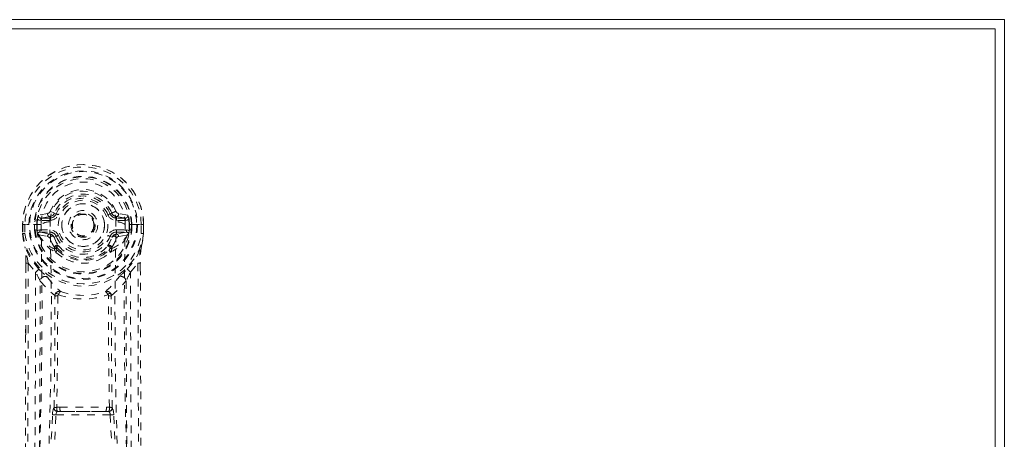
# Model space of a CAD drawing. Header units: inches. Extents: x 7.7 to 33.9, y -2.8 to 28.9.
# Tile 6 of 6: x 21.2 to 33.9, y 23.4 to 28.9. Entities that reach past the tile are written whole.
import ezdxf

# ---------------------------------------------------------------- set-up
doc = ezdxf.new("R2010")
doc.units = ezdxf.units.IN
doc.header["$MEASUREMENT"] = 0
doc.linetypes.add('SLD-Dashed', pattern=[0.075, 0.05, -0.025])
doc.linetypes.add('SLD-Solid', pattern=[0])

msp = doc.modelspace()

# ---------------------------------------------------------------- linework, layer by layer
at = {"color": 7, "linetype": 'SLD-Solid', "lineweight": 15}
for p, q in [((10.151, 28.854), (33.901, 28.854)), ((33.901, 28.854), (33.901, 5.104)), ((33.782, 28.736), (10.269, 28.736)), ((10.269, 28.736), (33.782, 28.736)), ((33.782, 5.222), (33.782, 28.736)), ((33.782, 28.736), (33.782, 5.222))]:
    msp.add_line(p, q, dxfattribs=at)
at = {"color": 7, "linetype": 'SLD-Dashed', "lineweight": 0}
for p, q in [((21.569, 26.353), (21.45, 26.33)), ((21.48, 26.294), (21.597, 26.314)), ((21.48, 26.294), (21.48, 26.264)), ((21.597, 26.294), (21.48, 26.294)), ((21.597, 26.314), (21.597, 26.294)), ((21.597, 26.264), (21.597, 26.294)), ((21.657, 26.358), (21.602, 26.381)), ((21.657, 26.358), (21.679, 26.348)), ((22.372, 26.348), (22.394, 26.358)), ((22.394, 26.358), (22.398, 26.35)), ((22.454, 26.314), (22.571, 26.294)), ((22.454, 26.314), (22.454, 26.294)), ((22.571, 26.294), (22.454, 26.294)), ((22.454, 26.264), (22.454, 26.294)), ((22.601, 26.33), (22.482, 26.353)), ((22.571, 26.264), (22.571, 26.294)), ((21.25, 26.213), (21.246, 26.212)), ((21.246, 26.212), (21.246, 26.096)), ((21.247, 26.213), (21.247, 26.096)), ((21.303, 26.212), (21.25, 26.213)), ((21.276, 26.21), (21.276, 26.096)), ((21.326, 26.212), (21.303, 26.212)), ((21.484, 26.212), (21.326, 26.212)), ((21.397, 26.139), (21.397, 26.21)), ((21.432, 26.21), (21.427, 26.21)), ((21.427, 26.21), (21.427, 26.14)), ((21.432, 26.131), (21.432, 26.21)), ((21.597, 26.264), (21.48, 26.264)), ((21.602, 26.247), (21.602, 26.249)), ((22.182, 26.203), (22.181, 26.187)), ((22.182, 26.211), (22.182, 26.203)), ((22.449, 26.249), (22.449, 26.247)), ((22.571, 26.264), (22.454, 26.264)), ((22.725, 26.212), (22.567, 26.212)), ((22.619, 26.21), (22.624, 26.21)), ((22.619, 26.131), (22.619, 26.21)), ((22.624, 26.14), (22.624, 26.21)), ((22.654, 26.21), (22.654, 26.139)), ((22.654, 26.21), (22.654, 26.21)), ((22.748, 26.212), (22.725, 26.212)), ((22.801, 26.213), (22.748, 26.212)), ((22.775, 26.096), (22.775, 26.21)), ((22.805, 26.212), (22.801, 26.213)), ((22.804, 26.096), (22.804, 26.213)), ((22.805, 26.212), (22.805, 26.096)), ((21.246, 26.096), (21.246, 26.092)), ((21.397, 26.139), (21.427, 26.14)), ((21.397, 26.139), (21.397, 26.139)), ((21.427, 26.139), (21.432, 26.121)), ((21.432, 26.121), (21.432, 26.131)), ((21.439, 26.094), (21.442, 26.09)), ((21.442, 26.09), (21.443, 26.089)), ((21.442, 26.09), (21.443, 26.089)), ((21.453, 26.078), (21.443, 26.089)), ((21.453, 26.078), (21.567, 26.058)), ((21.467, 26.142), (21.467, 26.112)), ((21.467, 26.142), (21.597, 26.142)), ((21.597, 26.087), (21.467, 26.112)), ((21.467, 26.112), (21.597, 26.112)), ((21.597, 26.142), (21.597, 26.112)), ((21.597, 26.087), (21.597, 26.112)), ((21.679, 26.057), (21.652, 26.046)), ((22.399, 26.046), (22.372, 26.057)), ((22.454, 26.142), (22.454, 26.112)), ((22.454, 26.142), (22.584, 26.142)), ((22.584, 26.112), (22.454, 26.087)), ((22.454, 26.087), (22.454, 26.112)), ((22.454, 26.112), (22.584, 26.112)), ((22.484, 26.058), (22.598, 26.078)), ((22.584, 26.112), (22.584, 26.142)), ((22.609, 26.09), (22.598, 26.078)), ((22.598, 26.078), (22.598, 26.078)), ((22.598, 26.078), (22.598, 26.078)), ((22.609, 26.09), (22.612, 26.094)), ((22.624, 26.139), (22.619, 26.121)), ((22.619, 26.121), (22.619, 26.131)), ((22.654, 26.139), (22.654, 26.139)), ((22.805, 26.092), (22.805, 26.096)), ((21.657, 25.896), (21.657, 25.915)), ((21.681, 25.92), (21.681, 25.902)), ((22.37, 25.902), (22.37, 25.92)), ((22.394, 25.896), (22.394, 25.915)), ((21.676, 25.851), (21.665, 25.868)), ((22.386, 25.868), (22.375, 25.851)), ((21.288, 25.711), (21.285, 24.787)), ((21.289, 24.787), (21.289, 25.711)), ((21.318, 25.71), (21.414, 25.594)), ((22.637, 25.594), (22.733, 25.71)), ((22.762, 25.657), (22.762, 25.711)), ((22.763, 25.711), (22.763, 25.658)), ((21.698, 25.292), (21.698, 25.292)), ((22.353, 25.292), (22.353, 25.292)), ((21.615, 23.439), (21.632, 23.756)), ((21.66, 23.437), (21.676, 23.754)), ((21.676, 23.754), (22.375, 23.754)), ((21.726, 23.852), (21.686, 23.852)), ((21.695, 23.798), (21.734, 23.799)), ((22.317, 23.799), (21.734, 23.799)), ((22.317, 23.799), (22.356, 23.798)), ((22.365, 23.852), (22.325, 23.852)), ((22.375, 23.754), (22.391, 23.437)), ((22.436, 23.439), (22.419, 23.756))]:
    msp.add_line(p, q, dxfattribs=at)
at = {"color": 7, "linetype": 'SLD-Dashed', "lineweight": 0, "flags": 128}
for points in [[(21.602, 26.249), (21.608, 26.326), (21.631, 26.4), (21.67, 26.469), (21.724, 26.529), (21.789, 26.578), (21.863, 26.614), (21.943, 26.636), (22.026, 26.643), (22.108, 26.636), (22.188, 26.614), (22.262, 26.578), (22.327, 26.529), (22.381, 26.469), (22.42, 26.4), (22.443, 26.326), (22.449, 26.249)], [(21.48, 26.264), (21.457, 26.268), (21.437, 26.281)], [(21.597, 26.314), (21.634, 26.328), (21.647, 26.342)], [(21.647, 26.342), (21.653, 26.349), (21.657, 26.358)], [(21.706, 26.337), (21.701, 26.339), (21.696, 26.341), (21.691, 26.343), (21.687, 26.345), (21.684, 26.346), (21.681, 26.347), (21.68, 26.348), (21.679, 26.348)], [(22.345, 26.337), (22.35, 26.339), (22.355, 26.341), (22.36, 26.343), (22.364, 26.345), (22.367, 26.346), (22.37, 26.347), (22.372, 26.348), (22.372, 26.348)], [(22.614, 26.281), (22.594, 26.268), (22.571, 26.264)], [(21.246, 26.212), (21.246, 26.212), (21.247, 26.212), (21.249, 26.212), (21.253, 26.211), (21.257, 26.211), (21.263, 26.211), (21.269, 26.21), (21.276, 26.21)], [(21.338, 17.931), (21.345, 18.978), (21.365, 20.023), (21.394, 21.065), (21.429, 22.103), (21.463, 23.137), (21.489, 24.167), (21.497, 25.192), (21.485, 26.212)], [(21.447, 17.987), (21.456, 19.031), (21.477, 20.074), (21.509, 21.114), (21.546, 22.149), (21.582, 23.18), (21.608, 24.207), (21.617, 25.229), (21.602, 26.246)], [(22.604, 17.987), (22.596, 19.031), (22.574, 20.075), (22.542, 21.114), (22.505, 22.15), (22.469, 23.181), (22.443, 24.208), (22.435, 25.23), (22.449, 26.246)], [(22.713, 17.931), (22.706, 18.978), (22.686, 20.023), (22.657, 21.065), (22.622, 22.103), (22.588, 23.137), (22.563, 24.167), (22.554, 25.192), (22.567, 26.212)], [(22.624, 26.21), (22.628, 26.21), (22.635, 26.21), (22.644, 26.21), (22.654, 26.21)], [(22.775, 26.21), (22.782, 26.21), (22.788, 26.211), (22.794, 26.211), (22.798, 26.211), (22.802, 26.212), (22.804, 26.212), (22.805, 26.212), (22.805, 26.212)], [(21.246, 26.096), (21.259, 25.999), (21.275, 25.922)], [(21.246, 26.092), (21.247, 26.092), (21.249, 26.092), (21.252, 26.093), (21.256, 26.093), (21.26, 26.094), (21.265, 26.095), (21.27, 26.095), (21.276, 26.096)], [(21.276, 26.096), (21.269, 26.096), (21.263, 26.096), (21.258, 26.096), (21.253, 26.096), (21.249, 26.096), (21.247, 26.096), (21.246, 26.096), (21.246, 26.096)], [(21.246, 26.092), (21.258, 26.002), (21.277, 25.911)], [(21.427, 26.139), (21.427, 26.14), (21.427, 26.14)], [(21.432, 26.131), (21.449, 26.139), (21.467, 26.142)], [(21.595, 26.035), (21.581, 26.052), (21.567, 26.058)], [(21.657, 25.915), (21.625, 25.967), (21.595, 26.035)], [(21.652, 26.046), (21.679, 25.982), (21.709, 25.933)], [(21.706, 26.069), (21.701, 26.067), (21.696, 26.064), (21.691, 26.062), (21.687, 26.061), (21.684, 26.059), (21.681, 26.058), (21.68, 26.057), (21.679, 26.057)], [(22.342, 25.933), (22.372, 25.982), (22.399, 26.046)], [(22.345, 26.069), (22.35, 26.067), (22.355, 26.064), (22.36, 26.062), (22.364, 26.061), (22.367, 26.059), (22.37, 26.058), (22.372, 26.057), (22.372, 26.057)], [(22.394, 25.915), (22.427, 25.967), (22.456, 26.035)], [(22.456, 26.035), (22.47, 26.052), (22.484, 26.058)], [(22.584, 26.142), (22.602, 26.139), (22.619, 26.131)], [(22.654, 26.139), (22.644, 26.139), (22.635, 26.14), (22.628, 26.14), (22.624, 26.14)], [(22.624, 26.14), (22.624, 26.14), (22.624, 26.139)], [(22.775, 25.911), (22.792, 25.991), (22.805, 26.092)], [(22.805, 26.096), (22.792, 25.999), (22.776, 25.922)], [(22.805, 26.096), (22.805, 26.096), (22.804, 26.096), (22.802, 26.096), (22.798, 26.096), (22.794, 26.096), (22.788, 26.096), (22.782, 26.096), (22.775, 26.096)], [(22.805, 26.092), (22.804, 26.092), (22.802, 26.092), (22.799, 26.093), (22.796, 26.093), (22.791, 26.094), (22.786, 26.095), (22.781, 26.095), (22.775, 26.096)], [(21.275, 25.922), (21.275, 25.917), (21.277, 25.911)], [(21.456, 25.633), (21.356, 25.757), (21.277, 25.911)], [(22.595, 25.633), (22.696, 25.758), (22.775, 25.911)], [(22.775, 25.911), (22.776, 25.917), (22.776, 25.922)], [(21.676, 25.851), (21.751, 25.792), (21.808, 25.763)], [(22.243, 25.763), (22.3, 25.792), (22.375, 25.851)], [(21.318, 25.71), (21.316, 24.244), (21.307, 22.772), (21.293, 21.325), (21.29, 21.104), (21.288, 20.874), (21.285, 20.671), (21.283, 20.472), (21.28, 20.257), (21.278, 20.107), (21.276, 19.95), (21.274, 19.793), (21.273, 19.676), (21.271, 19.536), (21.269, 19.374), (21.264, 19.042), (21.262, 18.837), (21.258, 18.582), (21.255, 18.321), (21.252, 18.073), (21.249, 17.837)], [(21.288, 25.711), (21.288, 25.711), (21.289, 25.711), (21.291, 25.71), (21.295, 25.71), (21.3, 25.71), (21.306, 25.71), (21.312, 25.71), (21.318, 25.71)], [(22.733, 25.71), (22.739, 25.71), (22.745, 25.71), (22.751, 25.71), (22.756, 25.71), (22.76, 25.71), (22.762, 25.711), (22.763, 25.711), (22.763, 25.711)], [(22.733, 25.71), (22.735, 24.246), (22.744, 22.772), (22.758, 21.325), (22.761, 21.078), (22.764, 20.82), (22.767, 20.604), (22.77, 20.375), (22.773, 20.125), (22.776, 19.854), (22.779, 19.636), (22.782, 19.373), (22.787, 19.05), (22.789, 18.839), (22.793, 18.581), (22.796, 18.319), (22.799, 18.071), (22.802, 17.837)], [(22.763, 25.658), (22.771, 23.088), (22.799, 20.463), (22.832, 17.837)], [(21.414, 25.594), (21.414, 25.074), (21.412, 24.541), (21.409, 23.996), (21.406, 23.481), (21.402, 22.951), (21.396, 22.399), (21.391, 21.91), (21.388, 21.653), (21.385, 21.38), (21.381, 21.091), (21.377, 20.787), (21.374, 20.512), (21.371, 20.271), (21.368, 20.08), (21.365, 19.865), (21.362, 19.624), (21.359, 19.399), (21.357, 19.206), (21.354, 19.046), (21.353, 18.919)], [(21.551, 25.545), (21.561, 25.536), (21.566, 25.53)], [(22.485, 25.53), (22.49, 25.536), (22.5, 25.545)], [(22.698, 18.919), (22.696, 19.055), (22.694, 19.227), (22.691, 19.436), (22.688, 19.681), (22.685, 19.93), (22.682, 20.149), (22.68, 20.303), (22.678, 20.441), (22.677, 20.562), (22.675, 20.718), (22.673, 20.881), (22.671, 21.037), (22.661, 21.85), (22.652, 22.668), (22.644, 23.641), (22.639, 24.631), (22.637, 25.594)], [(21.473, 25.481), (21.56, 25.381), (21.66, 25.293)], [(22.391, 25.293), (22.491, 25.381), (22.578, 25.481)], [(21.651, 23.846), (21.661, 24.566), (21.662, 25.284)], [(21.708, 25.303), (21.703, 25.312), (21.696, 25.318), (21.688, 25.321), (21.68, 25.321), (21.673, 25.318), (21.666, 25.312), (21.662, 25.303), (21.66, 25.293)], [(21.698, 25.292), (21.697, 24.573), (21.686, 23.852)], [(22.391, 25.293), (22.389, 25.303), (22.385, 25.312), (22.378, 25.318), (22.371, 25.321), (22.363, 25.321), (22.355, 25.318), (22.348, 25.312), (22.343, 25.303)], [(22.365, 23.852), (22.354, 24.573), (22.353, 25.292)], [(22.401, 23.846), (22.39, 24.566), (22.389, 25.284)], [(21.285, 24.787), (21.28, 23.088), (21.253, 20.463), (21.22, 17.904)], [(21.632, 23.756), (21.637, 23.756), (21.647, 23.755), (21.661, 23.755), (21.676, 23.754)], [(21.695, 23.798), (21.694, 23.798), (21.692, 23.797), (21.689, 23.794), (21.683, 23.784), (21.679, 23.77), (21.676, 23.754)], [(21.726, 23.852), (22.026, 23.854), (22.325, 23.852)], [(21.734, 23.799), (22.026, 23.8), (22.317, 23.799)], [(22.375, 23.754), (22.39, 23.755), (22.404, 23.755), (22.414, 23.756), (22.419, 23.756)]]:
    msp.add_lwpolyline(points, dxfattribs=at)
at = {"color": 7, "linetype": 'SLD-Dashed', "lineweight": 0}
for radius in [0.7, 0.69, 0.623, 0.32, 0.275, 0.188, 0.156, 0.142, 0.139, 0.138]:
    msp.add_circle((22.026, 26.203), radius, dxfattribs=at)
for centre, radius, start, end in [((22.026, 26.203), 0.78, 0, 179.3038), ((22.026, 26.203), 0.78, 0.7166, 179.2834), ((22.026, 26.203), 0.75, 0.5685, 179.4315), ((22.026, 26.203), 0.629, 0.6528, 179.3472), ((22.026, 26.203), 0.599, 0.6527, 179.3473), ((22.026, 26.218), 0.541, 359.3501, 180.6499), ((22.026, 26.203), 0.459, 22.774, 157.226), ((22.026, 26.203), 0.4, 22.774, 157.226), ((22.026, 26.203), 0.376, 22.774, 157.226), ((22.026, 26.203), 0.346, 22.774, 157.226), ((22.026, 26.203), 0.275, 0.5376, 180.5377), ((22.026, 26.203), 0.593, 172.3909, 179.3289), ((21.641, 26.254), 0.206, 158.343, 172.3388), ((21.479, 26.324), 0.0299, 167.892, 271.9538), ((21.598, 26.344), 0.0301, 162.3498, 268.5762), ((21.56, 26.398), 0.0453, 281.2472, 337.5792), ((21.597, 26.383), 0.089, 270, 337.226), ((21.597, 26.383), 0.119, 269.9998, 337.226), ((22.454, 26.383), 0.119, 202.774, 270.0003), ((22.454, 26.383), 0.089, 202.774, 270), ((22.995, 25.005), 1.48, 111.6258, 113.9233), ((22.46, 26.385), 0.0715, 209.6343, 265.204), ((22.491, 26.398), 0.0454, 202.4819, 258.6917), ((22.454, 26.344), 0.0301, 271.4249, 17.6491), ((22.572, 26.324), 0.0299, 268.0464, 12.1077), ((22.41, 26.254), 0.206, 7.661, 21.657), ((22.026, 26.203), 0.593, 0.6711, 7.6091), ((21.424, 27.258), 1.048, 268.5369, 270.1565), ((21.604, 26.025), 0.221, 90.3102, 122.518), ((22.026, 26.203), 0.275, 180.5376, 0.5377), ((22.443, 26.014), 0.233, 58.0393, 88.5925), ((21.276, 26.096), 0.03, 180.0028, 185.051), ((22.026, 26.203), 0.787, 188.0937, 351.9063), ((22.026, 26.203), 0.758, 188.0936, 351.9064), ((22.026, 26.203), 0.632, 185.8273, 354.1727), ((22.026, 26.203), 0.602, 186.0327, 353.9673), ((21.518, 26.128), 0.0864, 184.5694, 202.69), ((21.466, 26.081), 0.0306, 89.0698, 154.5739), ((21.895, 26.299), 0.499, 204.8897, 243.9925), ((21.834, 26.3), 0.441, 210.2264, 246.4276), ((21.597, 26.057), 0.0299, 91.1006, 178.7768), ((21.625, 26.03), 0.031, 31.5687, 169.9046), ((21.597, 26.023), 0.119, 22.774, 90.0002), ((21.597, 26.023), 0.089, 22.774, 90), ((21.591, 26.022), 0.0649, 21.319, 85.0773), ((22.026, 26.203), 0.376, 202.774, 337.226), ((22.026, 26.203), 0.346, 202.774, 337.226), ((22.026, 26.203), 0.157, 245.2931, 290.0155), ((22.454, 26.023), 0.119, 89.9997, 157.226), ((22.454, 26.023), 0.089, 90, 157.226), ((22.161, 26.294), 0.492, 295.7075, 335.4805), ((22.217, 26.301), 0.441, 293.5934, 329.7439), ((22.46, 26.022), 0.0649, 94.924, 158.6796), ((22.426, 26.029), 0.031, 10.1765, 148.3499), ((22.454, 26.057), 0.0299, 1.173, 88.9497), ((22.585, 26.081), 0.0306, 25.4264, 90.9301), ((22.504, 26.135), 0.116, 339.6273, 353.1137), ((20.102, 25.741), 1.187, 358.572, 8.7897), ((17.803, 25.093), 3.569, 9.9435, 13.252), ((21.687, 25.912), 0.0305, 44.5488, 174.2851), ((21.679, 25.875), 0.0459, 88.3008, 118.8705), ((21.68, 25.856), 0.046, 88.295, 118.8033), ((21.702, 25.893), 0.0448, 175.0834, 213.9451), ((21.707, 25.898), 0.0347, 87.265, 140.6062), ((22.026, 26.215), 0.453, 220.4512, 319.5488), ((21.714, 25.903), 0.033, 181.8836, 228.3802), ((22.026, 26.196), 0.411, 219.7063, 320.2937), ((22.364, 25.912), 0.0305, 5.7178, 135.4483), ((22.344, 25.898), 0.0347, 39.3934, 92.7354), ((22.337, 25.903), 0.033, 311.6201, 358.1164), ((22.372, 25.875), 0.0459, 61.1296, 91.699), ((22.372, 25.856), 0.0459, 61.1871, 91.7148), ((22.349, 25.893), 0.0448, 326.2248, 4.9326), ((26.248, 25.094), 3.568, 166.7475, 170.0567), ((23.95, 25.741), 1.187, 171.2122, 181.4269), ((21.716, 25.847), 0.0396, 127.1219, 174.8262), ((22.026, 26.242), 0.494, 227.4886, 312.5114), ((22.335, 25.847), 0.0396, 5.1745, 52.8795), ((22.026, 26.183), 0.473, 242.614, 297.386), ((21.747, 25.276), 0.461, 129.175, 136.3356), ((16.689, 23.047), 5.368, 26.9695, 28.3319), ((23.007, 27.212), 2.213, 225.5089, 228.8673), ((21.534, 25.479), 0.0608, 58.0035, 177.4265), ((22.298, 26.042), 0.893, 214.9889, 231.1475), ((21.753, 26.042), 0.893, 308.8525, 325.0109), ((22.517, 25.479), 0.0608, 2.5705, 122.0041), ((21.044, 27.212), 2.213, 311.1326, 314.4911), ((27.362, 23.047), 5.368, 151.6681, 153.0305), ((22.304, 25.276), 0.461, 43.6613, 50.8266), ((-478.064, 26.8), 499.539, 359.09607, 359.8488), ((522.114, 26.799), 499.537, 180.15119, 180.90393), ((21.721, 25.288), 0.0608, 73.7742, 175.9557), ((21.649, 25.285), 0.0133, 356.7987, 33.9445), ((21.695, 25.221), 0.0708, 87.2824, 117.2832), ((21.711, 25.291), 0.0128, 102.3332, 173.3701), ((21.78, 25.286), 0.0738, 124.9784, 166.7584), ((22.026, 26.216), 0.966, 250.8189, 289.1817), ((22.026, 26.14), 0.844, 250.0605, 289.9395), ((22.33, 25.288), 0.0608, 4.0442, 106.2258), ((22.271, 25.286), 0.0738, 13.2395, 55.022), ((22.34, 25.291), 0.0128, 6.6345, 77.6726), ((22.356, 25.221), 0.0708, 62.7147, 92.7158), ((22.402, 25.285), 0.0133, 146.0916, 183.2907), ((21.812, 23.765), 0.181, 153.5362, 182.7745), ((21.696, 23.844), 0.0457, 178.2718, 268.1458), ((21.681, 23.778), 0.0735, 85.5126, 114.1488), ((21.789, 23.841), 0.104, 173.8612, 204.031), ((21.826, 23.839), 0.101, 172.2345, 203.4735), ((22.225, 23.839), 0.101, 336.5267, 7.7655), ((22.262, 23.841), 0.104, 335.969, 6.139), ((22.355, 23.844), 0.0457, 271.8545, 1.7279), ((22.318, 23.756), 0.0575, 357.8252, 47.5865), ((22.371, 23.779), 0.073, 65.7458, 94.5972), ((22.239, 23.765), 0.181, 357.2185, 26.4666)]:
    msp.add_arc(centre, radius, start, end, dxfattribs=at)

doc.saveas('drawing.dxf')
